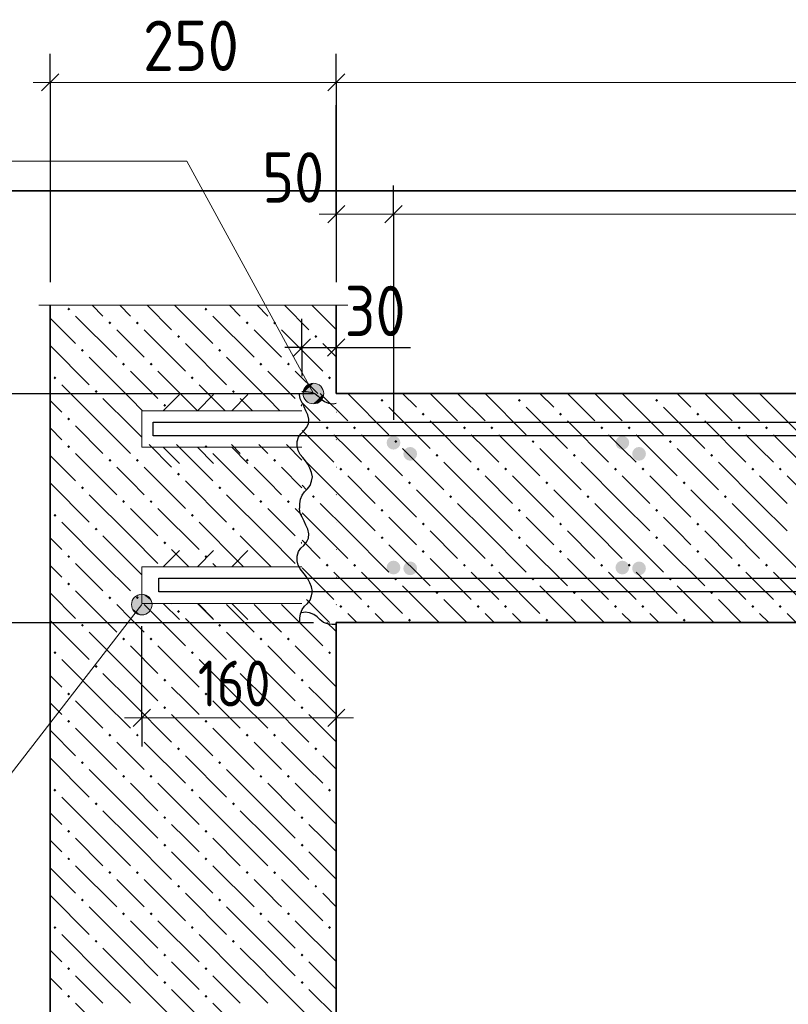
# Model space of a CAD drawing. Header units: millimetres. Extents: x -5 to 21000, y 0 to 14850.
# Tile 12 of 26: x 3063 to 4742, y 10869 to 13019. Entities that reach past the tile are written whole.
import ezdxf

# ---------------------------------------------------------------- set-up
doc = ezdxf.new("R2010")
doc.units = ezdxf.units.MM
for name, color, linetype, lineweight in [('Standard', 7, 'Continuous', 25), ('Лестница', 7, 'Continuous', 25), ('Обрамление П-обр. равн.', 7, 'Continuous', 25), ('Позиционная метка линия выноска', 7, 'Continuous', 13), ('Примечания', 7, 'Continuous', 13), ('Размерная линия_ общее', 7, 'Continuous', 13), ('Текст_ общее', 7, 'Continuous', 25), ('Фоновоя арматура Х1', 7, 'Continuous', 25)]:
    doc.layers.add(name, color=color, linetype=linetype, lineweight=lineweight)
doc.layers.add('ЖБ Лестница', color=7, linetype='Continuous', lineweight=25, true_color=0xe0e0ff)
doc.layers.add('ЖБ Стена верхний уровень', color=7, linetype='Continuous', lineweight=25, true_color=0x006e00)
doc.layers.add('Размерная выноска', color=7, linetype='Continuous')
doc.styles.add('ISOCPEUR', font='txt')

msp = doc.modelspace()

# ---------------------------------------------------------------- hatches: boundary and pattern name
at = {"layer": 'ЖБ Лестница', "linetype": 'Continuous', "lineweight": 18, "transparency": 33554687}
for points in [[(3851.5, 12187.8), (3854.7, 12191.1), (3858, 12187.8), (3854.7, 12184.6)], [(4151.5, 12187.8), (4154.7, 12191.1), (4158, 12187.8), (4154.7, 12184.6)], [(4451.5, 12187.8), (4454.7, 12191.1), (4458, 12187.8), (4454.7, 12184.6)], [(3941.5, 12157.8), (3944.7, 12161.1), (3948, 12157.8), (3944.7, 12154.6)], [(4241.5, 12157.8), (4244.7, 12161.1), (4248, 12157.8), (4244.7, 12154.6)], [(4541.5, 12157.8), (4544.7, 12161.1), (4548, 12157.8), (4544.7, 12154.6)], [(3731.5, 12127.8), (3734.7, 12131.1), (3738, 12127.8), (3734.7, 12124.6)], [(3791.5, 12127.8), (3794.7, 12131.1), (3798, 12127.8), (3794.7, 12124.6)], [(4031.5, 12127.8), (4034.7, 12131.1), (4038, 12127.8), (4034.7, 12124.6)], [(4091.5, 12127.8), (4094.7, 12131.1), (4098, 12127.8), (4094.7, 12124.6)], [(4331.5, 12127.8), (4334.7, 12131.1), (4338, 12127.8), (4334.7, 12124.6)], [(4391.5, 12127.8), (4394.7, 12131.1), (4398, 12127.8), (4394.7, 12124.6)], [(4631.5, 12127.8), (4634.7, 12131.1), (4638, 12127.8), (4634.7, 12124.6)], [(4691.5, 12127.8), (4694.7, 12131.1), (4698, 12127.8), (4694.7, 12124.6)], [(3881.5, 12097.8), (3884.7, 12101.1), (3888, 12097.8), (3884.7, 12094.6)], [(4181.5, 12097.8), (4184.7, 12101.1), (4188, 12097.8), (4184.7, 12094.6)], [(4481.5, 12097.8), (4484.7, 12101.1), (4488, 12097.8), (4484.7, 12094.6)], [(3971.5, 12067.8), (3974.7, 12071.1), (3978, 12067.8), (3974.7, 12064.6)], [(4271.5, 12067.8), (4274.7, 12071.1), (4278, 12067.8), (4274.7, 12064.6)], [(4571.5, 12067.8), (4574.7, 12071.1), (4578, 12067.8), (4574.7, 12064.6)], [(3761.5, 12037.8), (3764.7, 12041.1), (3768, 12037.8), (3764.7, 12034.6)], [(3821.5, 12037.8), (3824.7, 12041.1), (3828, 12037.8), (3824.7, 12034.6)], [(4061.5, 12037.8), (4064.7, 12041.1), (4068, 12037.8), (4064.7, 12034.6)], [(4121.5, 12037.8), (4124.7, 12041.1), (4128, 12037.8), (4124.7, 12034.6)], [(4361.5, 12037.8), (4364.7, 12041.1), (4368, 12037.8), (4364.7, 12034.6)], [(4421.5, 12037.8), (4424.7, 12041.1), (4428, 12037.8), (4424.7, 12034.6)], [(4661.5, 12037.8), (4664.7, 12041.1), (4668, 12037.8), (4664.7, 12034.6)], [(4721.5, 12037.8), (4724.7, 12041.1), (4728, 12037.8), (4724.7, 12034.6)], [(3911.5, 12007.8), (3914.7, 12011.1), (3918, 12007.8), (3914.7, 12004.6)], [(4211.5, 12007.8), (4214.7, 12011.1), (4218, 12007.8), (4214.7, 12004.6)], [(4511.5, 12007.8), (4514.7, 12011.1), (4518, 12007.8), (4514.7, 12004.6)], [(3701.5, 11977.8), (3704.7, 11981.1), (3708, 11977.8), (3704.7, 11974.6)], [(4001.5, 11977.8), (4004.7, 11981.1), (4008, 11977.8), (4004.7, 11974.6)], [(4301.5, 11977.8), (4304.7, 11981.1), (4308, 11977.8), (4304.7, 11974.6)], [(4601.5, 11977.8), (4604.7, 11981.1), (4608, 11977.8), (4604.7, 11974.6)], [(3851.5, 11947.8), (3854.7, 11951.1), (3858, 11947.8), (3854.7, 11944.6)], [(4151.5, 11947.8), (4154.7, 11951.1), (4158, 11947.8), (4154.7, 11944.6)], [(4451.5, 11947.8), (4454.7, 11951.1), (4458, 11947.8), (4454.7, 11944.6)], [(3941.5, 11917.8), (3944.7, 11921.1), (3948, 11917.8), (3944.7, 11914.6)], [(4241.5, 11917.8), (4244.7, 11921.1), (4248, 11917.8), (4244.7, 11914.6)], [(4541.5, 11917.8), (4544.7, 11921.1), (4548, 11917.8), (4544.7, 11914.6)], [(3851.5, 11887.8), (3854.7, 11891.1), (3858, 11887.8), (3854.7, 11884.6)], [(4151.5, 11887.8), (4154.7, 11891.1), (4158, 11887.8), (4154.7, 11884.6)], [(4451.5, 11887.8), (4454.7, 11891.1), (4458, 11887.8), (4454.7, 11884.6)], [(3941.5, 11857.8), (3944.7, 11861.1), (3948, 11857.8), (3944.7, 11854.6)], [(4241.5, 11857.8), (4244.7, 11861.1), (4248, 11857.8), (4244.7, 11854.6)], [(4541.5, 11857.8), (4544.7, 11861.1), (4548, 11857.8), (4544.7, 11854.6)], [(3731.5, 11827.8), (3734.7, 11831.1), (3738, 11827.8), (3734.7, 11824.6)], [(3791.5, 11827.8), (3794.7, 11831.1), (3798, 11827.8), (3794.7, 11824.6)], [(4031.5, 11827.8), (4034.7, 11831.1), (4038, 11827.8), (4034.7, 11824.6)], [(4091.5, 11827.8), (4094.7, 11831.1), (4098, 11827.8), (4094.7, 11824.6)], [(4331.5, 11827.8), (4334.7, 11831.1), (4338, 11827.8), (4334.7, 11824.6)], [(4391.5, 11827.8), (4394.7, 11831.1), (4398, 11827.8), (4394.7, 11824.6)], [(4631.5, 11827.8), (4634.7, 11831.1), (4638, 11827.8), (4634.7, 11824.6)], [(4691.5, 11827.8), (4694.7, 11831.1), (4698, 11827.8), (4694.7, 11824.6)], [(3881.5, 11797.8), (3884.7, 11801.1), (3888, 11797.8), (3884.7, 11794.6)], [(4181.5, 11797.8), (4184.7, 11801.1), (4188, 11797.8), (4184.7, 11794.6)], [(4481.5, 11797.8), (4484.7, 11801.1), (4488, 11797.8), (4484.7, 11794.6)], [(3971.5, 11767.8), (3974.7, 11771.1), (3978, 11767.8), (3974.7, 11764.6)], [(4271.5, 11767.8), (4274.7, 11771.1), (4278, 11767.8), (4274.7, 11764.6)], [(4571.5, 11767.8), (4574.7, 11771.1), (4578, 11767.8), (4574.7, 11764.6)], [(3761.5, 11737.8), (3764.7, 11741.1), (3768, 11737.8), (3764.7, 11734.6)], [(3821.5, 11737.8), (3824.7, 11741.1), (3828, 11737.8), (3824.7, 11734.6)], [(4061.5, 11737.8), (4064.7, 11741.1), (4068, 11737.8), (4064.7, 11734.6)], [(4121.5, 11737.8), (4124.7, 11741.1), (4128, 11737.8), (4124.7, 11734.6)], [(4361.5, 11737.8), (4364.7, 11741.1), (4368, 11737.8), (4364.7, 11734.6)], [(4421.5, 11737.8), (4424.7, 11741.1), (4428, 11737.8), (4424.7, 11734.6)], [(4661.5, 11737.8), (4664.7, 11741.1), (4668, 11737.8), (4664.7, 11734.6)], [(4721.5, 11737.8), (4724.7, 11741.1), (4728, 11737.8), (4724.7, 11734.6)], [(3911.5, 11707.8), (3914.7, 11711.1), (3918, 11707.8), (3914.7, 11704.6)], [(4211.5, 11707.8), (4214.7, 11711.1), (4218, 11707.8), (4214.7, 11704.6)], [(4511.5, 11707.8), (4514.7, 11711.1), (4518, 11707.8), (4514.7, 11704.6)]]:
    msp.add_hatch(color=7, dxfattribs=at).paths.add_polyline_path(points, flags=16)
at = {"layer": 'ЖБ Стена верхний уровень', "linetype": 'Continuous', "lineweight": 18, "transparency": 33554687}
for points in [[(3166.8, 12386.9), (3170, 12390.2), (3173.3, 12386.9), (3170, 12383.7)], [(3466.8, 12386.9), (3470, 12390.2), (3473.3, 12386.9), (3470, 12383.7)], [(3256.8, 12356.9), (3260, 12360.2), (3263.3, 12356.9), (3260, 12353.7)], [(3316.8, 12356.9), (3320, 12360.2), (3323.3, 12356.9), (3320, 12353.7)], [(3556.8, 12356.9), (3560, 12360.2), (3563.3, 12356.9), (3560, 12353.7)], [(3616.8, 12356.9), (3620, 12360.2), (3623.3, 12356.9), (3620, 12353.7)], [(3406.8, 12326.9), (3410, 12330.2), (3413.3, 12326.9), (3410, 12323.7)], [(3706.8, 12326.9), (3710, 12330.2), (3713.3, 12326.9), (3710, 12323.7)], [(3196.8, 12296.9), (3200, 12300.2), (3203.3, 12296.9), (3200, 12293.7)], [(3496.8, 12296.9), (3500, 12300.2), (3503.3, 12296.9), (3500, 12293.7)], [(3286.8, 12266.9), (3290, 12270.2), (3293.3, 12266.9), (3290, 12263.7)], [(3346.8, 12266.9), (3350, 12270.2), (3353.3, 12266.9), (3350, 12263.7)], [(3586.8, 12266.9), (3590, 12270.2), (3593.3, 12266.9), (3590, 12263.7)], [(3646.8, 12266.9), (3650, 12270.2), (3653.3, 12266.9), (3650, 12263.7)], [(3136.8, 12236.9), (3140, 12240.2), (3143.3, 12236.9), (3140, 12233.7)], [(3436.8, 12236.9), (3440, 12240.2), (3443.3, 12236.9), (3440, 12233.7)], [(3736.8, 12236.9), (3740, 12240.2), (3743.3, 12236.9), (3740, 12233.7)], [(3226.8, 12206.9), (3230, 12210.2), (3233.3, 12206.9), (3230, 12203.7)], [(3526.8, 12206.9), (3530, 12210.2), (3533.3, 12206.9), (3530, 12203.7)], [(3376.8, 12176.9), (3380, 12180.2), (3383.3, 12176.9), (3380, 12173.7)], [(3676.8, 12176.9), (3679.7, 12179.9), (3679.7, 12174)], [(3166.8, 12146.9), (3170, 12150.2), (3173.3, 12146.9), (3170, 12143.7)], [(3166.8, 12086.9), (3170, 12090.2), (3173.3, 12086.9), (3170, 12083.7)], [(3466.8, 12086.9), (3470, 12090.2), (3473.3, 12086.9), (3470, 12083.7)], [(3256.8, 12056.9), (3260, 12060.2), (3263.3, 12056.9), (3260, 12053.7)], [(3316.8, 12056.9), (3320, 12060.2), (3323.3, 12056.9), (3320, 12053.7)], [(3556.8, 12056.9), (3560, 12060.2), (3563.3, 12056.9), (3560, 12053.7)], [(3616.8, 12056.9), (3620, 12060.2), (3623.3, 12056.9), (3620, 12053.7)], [(3406.8, 12026.9), (3410, 12030.2), (3413.3, 12026.9), (3410, 12023.7)], [(3196.8, 11996.9), (3200, 12000.2), (3203.3, 11996.9), (3200, 11993.7)], [(3496.8, 11996.9), (3500, 12000.2), (3503.3, 11996.9), (3500, 11993.7)], [(3286.8, 11966.9), (3290, 11970.2), (3293.3, 11966.9), (3290, 11963.7)], [(3346.8, 11966.9), (3350, 11970.2), (3353.3, 11966.9), (3350, 11963.7)], [(3586.8, 11966.9), (3590, 11970.2), (3593.3, 11966.9), (3590, 11963.7)], [(3646.8, 11966.9), (3650, 11970.2), (3653.3, 11966.9), (3650, 11963.7)], [(3136.8, 11936.9), (3140, 11940.2), (3143.3, 11936.9), (3140, 11933.7)], [(3436.8, 11936.9), (3440, 11940.2), (3443.3, 11936.9), (3440, 11933.7)], [(3226.8, 11906.9), (3230, 11910.2), (3233.3, 11906.9), (3230, 11903.7)], [(3526.8, 11906.9), (3530, 11910.2), (3533.3, 11906.9), (3530, 11903.7)], [(3376.8, 11876.9), (3380, 11880.2), (3383.3, 11876.9), (3380, 11873.7)], [(3676.8, 11876.9), (3679.7, 11879.9), (3679.7, 11874)], [(3166.8, 11846.9), (3170, 11850.2), (3173.3, 11846.9), (3170, 11843.7)], [(3466.8, 11846.9), (3470, 11850.2), (3473.3, 11846.9), (3470, 11843.7)], [(3166.8, 11786.9), (3170, 11790.2), (3173.3, 11786.9), (3170, 11783.7)], [(3256.8, 11756.9), (3260, 11760.2), (3263.3, 11756.9), (3260, 11753.7)], [(3316.8, 11756.9), (3320, 11760.2), (3323.3, 11756.9), (3320, 11753.7)], [(3406.8, 11726.9), (3410, 11730.2), (3413.3, 11726.9), (3410, 11723.7)], [(3196.8, 11696.9), (3200, 11700.2), (3203.3, 11696.9), (3200, 11693.7)], [(3496.8, 11696.9), (3500, 11700.2), (3503.3, 11696.9), (3500, 11693.7)], [(3286.8, 11666.9), (3290, 11670.2), (3293.3, 11666.9), (3290, 11663.7)], [(3346.8, 11666.9), (3350, 11670.2), (3353.3, 11666.9), (3350, 11663.7)], [(3586.8, 11666.9), (3590, 11670.2), (3593.3, 11666.9), (3590, 11663.7)], [(3646.8, 11666.9), (3650, 11670.2), (3653.3, 11666.9), (3650, 11663.7)], [(3136.8, 11636.9), (3140, 11640.2), (3143.3, 11636.9), (3140, 11633.7)], [(3436.8, 11636.9), (3440, 11640.2), (3443.3, 11636.9), (3440, 11633.7)], [(3226.8, 11606.9), (3230, 11610.2), (3233.3, 11606.9), (3230, 11603.7)], [(3526.8, 11606.9), (3530, 11610.2), (3533.3, 11606.9), (3530, 11603.7)], [(3376.8, 11576.9), (3380, 11580.2), (3383.3, 11576.9), (3380, 11573.7)], [(3676.8, 11576.9), (3680, 11580.2), (3683.3, 11576.9), (3680, 11573.7)], [(3166.8, 11546.9), (3170, 11550.2), (3173.3, 11546.9), (3170, 11543.7)], [(3466.8, 11546.9), (3470, 11550.2), (3473.3, 11546.9), (3470, 11543.7)], [(3376.8, 11516.9), (3380, 11520.2), (3383.3, 11516.9), (3380, 11513.7)], [(3676.8, 11516.9), (3680, 11520.2), (3683.3, 11516.9), (3680, 11513.7)], [(3166.8, 11486.9), (3170, 11490.2), (3173.3, 11486.9), (3170, 11483.7)], [(3466.8, 11486.9), (3470, 11490.2), (3473.3, 11486.9), (3470, 11483.7)], [(3256.8, 11456.9), (3260, 11460.2), (3263.3, 11456.9), (3260, 11453.7)], [(3316.8, 11456.9), (3320, 11460.2), (3323.3, 11456.9), (3320, 11453.7)], [(3556.8, 11456.9), (3560, 11460.2), (3563.3, 11456.9), (3560, 11453.7)], [(3616.8, 11456.9), (3620, 11460.2), (3623.3, 11456.9), (3620, 11453.7)], [(3406.8, 11426.9), (3410, 11430.2), (3413.3, 11426.9), (3410, 11423.7)], [(3706.8, 11426.9), (3710, 11430.2), (3713.3, 11426.9), (3710, 11423.7)], [(3196.8, 11396.9), (3200, 11400.2), (3203.3, 11396.9), (3200, 11393.7)], [(3496.8, 11396.9), (3500, 11400.2), (3503.3, 11396.9), (3500, 11393.7)], [(3286.8, 11366.9), (3290, 11370.2), (3293.3, 11366.9), (3290, 11363.7)], [(3346.8, 11366.9), (3350, 11370.2), (3353.3, 11366.9), (3350, 11363.7)], [(3586.8, 11366.9), (3590, 11370.2), (3593.3, 11366.9), (3590, 11363.7)], [(3646.8, 11366.9), (3650, 11370.2), (3653.3, 11366.9), (3650, 11363.7)], [(3136.8, 11336.9), (3140, 11340.2), (3143.3, 11336.9), (3140, 11333.7)], [(3436.8, 11336.9), (3440, 11340.2), (3443.3, 11336.9), (3440, 11333.7)], [(3736.8, 11336.9), (3740, 11340.2), (3743.3, 11336.9), (3740, 11333.7)], [(3226.8, 11306.9), (3230, 11310.2), (3233.3, 11306.9), (3230, 11303.7)], [(3526.8, 11306.9), (3530, 11310.2), (3533.3, 11306.9), (3530, 11303.7)], [(3376.8, 11276.9), (3380, 11280.2), (3383.3, 11276.9), (3380, 11273.7)], [(3676.8, 11276.9), (3680, 11280.2), (3683.3, 11276.9), (3680, 11273.7)], [(3166.8, 11246.9), (3170, 11250.2), (3173.3, 11246.9), (3170, 11243.7)], [(3466.8, 11246.9), (3470, 11250.2), (3473.3, 11246.9), (3470, 11243.7)], [(3376.8, 11216.9), (3380, 11220.2), (3383.3, 11216.9), (3380, 11213.7)], [(3676.8, 11216.9), (3680, 11220.2), (3683.3, 11216.9), (3680, 11213.7)], [(3166.8, 11186.9), (3170, 11190.2), (3173.3, 11186.9), (3170, 11183.7)], [(3466.8, 11186.9), (3470, 11190.2), (3473.3, 11186.9), (3470, 11183.7)], [(3256.8, 11156.9), (3260, 11160.2), (3263.3, 11156.9), (3260, 11153.7)], [(3316.8, 11156.9), (3320, 11160.2), (3323.3, 11156.9), (3320, 11153.7)], [(3556.8, 11156.9), (3560, 11160.2), (3563.3, 11156.9), (3560, 11153.7)], [(3616.8, 11156.9), (3620, 11160.2), (3623.3, 11156.9), (3620, 11153.7)], [(3406.8, 11126.9), (3410, 11130.2), (3413.3, 11126.9), (3410, 11123.7)], [(3706.8, 11126.9), (3710, 11130.2), (3713.3, 11126.9), (3710, 11123.7)], [(3196.8, 11096.9), (3200, 11100.2), (3203.3, 11096.9), (3200, 11093.7)], [(3496.8, 11096.9), (3500, 11100.2), (3503.3, 11096.9), (3500, 11093.7)], [(3286.8, 11066.9), (3290, 11070.2), (3293.3, 11066.9), (3290, 11063.7)], [(3346.8, 11066.9), (3350, 11070.2), (3353.3, 11066.9), (3350, 11063.7)], [(3586.8, 11066.9), (3590, 11070.2), (3593.3, 11066.9), (3590, 11063.7)], [(3646.8, 11066.9), (3650, 11070.2), (3653.3, 11066.9), (3650, 11063.7)], [(3136.8, 11036.9), (3140, 11040.2), (3143.3, 11036.9), (3140, 11033.7)], [(3436.8, 11036.9), (3440, 11040.2), (3443.3, 11036.9), (3440, 11033.7)], [(3736.8, 11036.9), (3740, 11040.2), (3743.3, 11036.9), (3740, 11033.7)], [(3226.8, 11006.9), (3230, 11010.2), (3233.3, 11006.9), (3230, 11003.7)], [(3526.8, 11006.9), (3530, 11010.2), (3533.3, 11006.9), (3530, 11003.7)], [(3376.8, 10976.9), (3380, 10980.2), (3383.3, 10976.9), (3380, 10973.7)], [(3676.8, 10976.9), (3680, 10980.2), (3683.3, 10976.9), (3680, 10973.7)], [(3166.8, 10946.9), (3170, 10950.2), (3173.3, 10946.9), (3170, 10943.7)], [(3466.8, 10946.9), (3470, 10950.2), (3473.3, 10946.9), (3470, 10943.7)], [(3376.8, 10916.9), (3380, 10920.2), (3383.3, 10916.9), (3380, 10913.7)], [(3676.8, 10916.9), (3680, 10920.2), (3683.3, 10916.9), (3680, 10913.7)], [(3166.8, 10886.9), (3170, 10890.2), (3173.3, 10886.9), (3170, 10883.7)], [(3466.8, 10886.9), (3470, 10890.2), (3473.3, 10886.9), (3470, 10883.7)]]:
    msp.add_hatch(color=7, dxfattribs=at).paths.add_polyline_path(points, flags=16)
h = msp.add_hatch(color=7, dxfattribs=at)
h.paths.add_polyline_path([(3741.4, 11638.8), (3736.8, 11636.9), (3740, 11640.2)], flags=16)
h.paths.add_polyline_path([(3741.4, 11638.8), (3740.4, 11634.1), (3743.3, 11636.9)])
h.paths.add_polyline_path([(3741.4, 11638.8), (3740.4, 11634.1), (3740, 11633.7), (3736.8, 11636.9)], flags=16)
at = {"layer": 'Позиционная метка линия выноска', "linetype": 'Continuous', "lineweight": 13, "transparency": 33554687}
for points in [[(3705.3, 12225.2), (3685.6, 12214.4), (3682.4, 12203.4)], [(3705.3, 12225.2), (3682.4, 12203.4), (3716.3, 12222)], [(3716.3, 12222), (3682.4, 12203.4), (3685, 12192)], [(3716.3, 12222), (3685, 12192), (3724.5, 12213.6)], [(3724.5, 12213.6), (3685, 12192), (3693.1, 12183.7)], [(3685.6, 12214.4), (3705.3, 12225.2), (3694, 12222.6)], [(3724.5, 12213.6), (3693.1, 12183.7), (3727.1, 12202.2)], [(3727.1, 12202.2), (3693.1, 12183.7), (3704.1, 12180.4)], [(3727.1, 12202.2), (3704.1, 12180.4), (3723.9, 12191.2)], [(3723.9, 12191.2), (3704.1, 12180.4), (3715.5, 12183.1)]]:
    msp.add_hatch(color=7, dxfattribs=at).paths.add_polyline_path(points)
at = {"layer": 'Текст_ общее', "linetype": 'Continuous', "lineweight": 13, "transparency": 33554687}
for points in [[(3351.9, 11739.1), (3321.3, 11762.8), (3312, 11755.8)], [(3350.5, 11750.4), (3332.7, 11764.2), (3321.3, 11762.8)], [(3350.5, 11750.4), (3321.3, 11762.8), (3351.9, 11739.1)], [(3332.7, 11764.2), (3350.5, 11750.4), (3343.5, 11759.8)], [(3347.5, 11728.2), (3312, 11755.8), (3307.6, 11745)], [(3347.5, 11728.2), (3307.6, 11745), (3338.1, 11721.3)], [(3338.1, 11721.3), (3307.6, 11745), (3309, 11733.6)], [(3351.9, 11739.1), (3312, 11755.8), (3347.5, 11728.2)], [(3338.1, 11721.3), (3309, 11733.6), (3326.8, 11719.8)], [(3326.8, 11719.8), (3309, 11733.6), (3316, 11724.2)]]:
    msp.add_hatch(color=7, dxfattribs=at).paths.add_polyline_path(points)
at = {"layer": 'Фоновоя арматура Х1', "linetype": 'Continuous', "lineweight": 35, "transparency": 33554687}
for points in [[(3894.7, 12095.3), (3893.6, 12101.1), (3890.3, 12105.9), (3885.5, 12109.2), (3879.7, 12110.3), (3874, 12109.2), (3869.1, 12105.9), (3865.9, 12101.1), (3864.7, 12095.3), (3865.9, 12089.6), (3869.1, 12084.7), (3874, 12081.5), (3879.7, 12080.3), (3885.5, 12081.5), (3890.3, 12084.7), (3893.6, 12089.6)], [(4394.7, 12095.3), (4393.6, 12101.1), (4390.3, 12105.9), (4385.5, 12109.2), (4379.7, 12110.3), (4374, 12109.2), (4369.1, 12105.9), (4365.9, 12101.1), (4364.7, 12095.3), (4365.9, 12089.6), (4369.1, 12084.7), (4374, 12081.5), (4379.7, 12080.3), (4385.5, 12081.5), (4390.3, 12084.7), (4393.6, 12089.6)], [(3931.2, 12071.1), (3930.1, 12076.8), (3926.8, 12081.7), (3922, 12084.9), (3916.2, 12086.1), (3910.5, 12084.9), (3905.6, 12081.7), (3902.4, 12076.8), (3901.2, 12071.1), (3902.4, 12065.3), (3905.6, 12060.5), (3910.5, 12057.2), (3916.2, 12056.1), (3922, 12057.2), (3926.8, 12060.5), (3930.1, 12065.3)], [(4431.2, 12071.1), (4430.1, 12076.8), (4426.8, 12081.7), (4422, 12084.9), (4416.2, 12086.1), (4410.5, 12084.9), (4405.6, 12081.7), (4402.4, 12076.8), (4401.2, 12071.1), (4402.4, 12065.3), (4405.6, 12060.5), (4410.5, 12057.2), (4416.2, 12056.1), (4422, 12057.2), (4426.8, 12060.5), (4430.1, 12065.3)], [(3894.7, 11822.8), (3893.6, 11828.6), (3890.3, 11833.4), (3885.5, 11836.7), (3879.7, 11837.8), (3874, 11836.7), (3869.1, 11833.4), (3865.9, 11828.6), (3864.7, 11822.8), (3865.9, 11817.1), (3869.1, 11812.2), (3874, 11809), (3879.7, 11807.8), (3885.5, 11809), (3890.3, 11812.2), (3893.6, 11817.1)], [(3931.2, 11821.1), (3930.1, 11826.8), (3926.8, 11831.7), (3922, 11834.9), (3916.2, 11836.1), (3910.5, 11834.9), (3905.6, 11831.7), (3902.4, 11826.8), (3901.2, 11821.1), (3902.4, 11815.3), (3905.6, 11810.5), (3910.5, 11807.2), (3916.2, 11806.1), (3922, 11807.2), (3926.8, 11810.5), (3930.1, 11815.3)], [(4394.7, 11822.8), (4393.6, 11828.6), (4390.3, 11833.4), (4385.5, 11836.7), (4379.7, 11837.8), (4374, 11836.7), (4369.1, 11833.4), (4365.9, 11828.6), (4364.7, 11822.8), (4365.9, 11817.1), (4369.1, 11812.2), (4374, 11809), (4379.7, 11807.8), (4385.5, 11809), (4390.3, 11812.2), (4393.6, 11817.1)], [(4431.2, 11821.1), (4430.1, 11826.8), (4426.8, 11831.7), (4422, 11834.9), (4416.2, 11836.1), (4410.5, 11834.9), (4405.6, 11831.7), (4402.4, 11826.8), (4401.2, 11821.1), (4402.4, 11815.3), (4405.6, 11810.5), (4410.5, 11807.2), (4416.2, 11806.1), (4422, 11807.2), (4426.8, 11810.5), (4430.1, 11815.3)]]:
    msp.add_hatch(color=7, dxfattribs=at).paths.add_polyline_path(points)

# ---------------------------------------------------------------- linework, layer by layer
at = {"color": 7, "linetype": 'Continuous', "lineweight": 25, "transparency": 33554687}
msp.add_lwpolyline([(3354.7, 12140.3), (6591.7, 12140.3), (6597.3, 12140.1), (6603, 12139.5), (6608.7, 12138.7), (6614.3, 12137.5), (6619.9, 12136), (6625.3, 12134.3), (6630.7, 12132.2), (6635.8, 12129.9), (13328.5, 8783.5), (13315.1, 8756.7), (6623, 12102.8), (6619.1, 12104.5), (6615.3, 12106), (6611.4, 12107.3), (6607.4, 12108.3), (6603.4, 12109.1), (6599.4, 12109.7), (6595.2, 12110.1), (6591, 12110.3), (3354.7, 12110.3), (3354.7, 12140.3)], dxfattribs=at)
at = {"layer": 'Standard', "color": 7, "linetype": 'Continuous', "lineweight": -3, "transparency": 33554687}
for p, q in [((3679.7, 12303), (3679.7, 12365.5)), ((3754.4, 12303), (3754.4, 12365.5)), ((3679.7, 12303), (3642.2, 12303)), ((3679.7, 12303), (3679.7, 12240.5)), ((3679.7, 12303), (3679.7, 12252.8)), ((3679.7, 12303), (3754.4, 12303)), ((3754.4, 12303), (3754.4, 12240.5)), ((3754.4, 12303), (3754.4, 12252.8)), ((3754.4, 12303), (3791.9, 12303))]:
    msp.add_line(p, q, dxfattribs=at)
at = {"layer": 'Standard', "color": 7, "linetype": 'Continuous', "lineweight": 25, "transparency": 33554687}
for p, q in [((3661, 12284.2), (3698.5, 12321.8)), ((3735.6, 12284.2), (3773.1, 12321.8))]:
    msp.add_line(p, q, dxfattribs=at)
at = {"layer": 'Standard', "color": 7, "linetype": 'Continuous', "lineweight": 13, "transparency": 33554687}
for p, q in [((3376.4, 12165.3), (3411.8, 12200.7)), ((3451.4, 12165.3), (3486.8, 12200.7)), ((3526.4, 12165.3), (3561.8, 12200.7)), ((3376.4, 12085.3), (3411.8, 12050)), ((3451.4, 12085.3), (3486.8, 12050)), ((3526.4, 12085.3), (3561.8, 12050)), ((3376.4, 11824.6), (3411.8, 11860)), ((3451.4, 11824.6), (3486.8, 11860)), ((3526.4, 11824.6), (3561.8, 11860)), ((3376.4, 11744.6), (3411.8, 11709.3)), ((3451.4, 11744.6), (3486.8, 11709.3)), ((3526.4, 11744.6), (3561.8, 11709.3))]:
    msp.add_line(p, q, dxfattribs=at)
at = {"layer": 'Standard', "color": 254, "linetype": 'Continuous', "lineweight": 35, "true_color": 0xc4c4ff, "transparency": 33554687}
msp.add_lwpolyline([(2523.3, 6110.3), (14114.3, 6110.3), (14114.3, 12645.5), (2523.3, 12645.5), (2523.3, 6110.3)], dxfattribs=at)
at = {"layer": 'Standard', "color": 7, "linetype": 'Continuous', "lineweight": 13, "transparency": 33554687}
for points in [[(3679.7, 12165.3), (3329.7, 12165.3), (3329.7, 12085.3), (3679.7, 12085.3)], [(3679.7, 11824.6), (3329.7, 11824.6), (3329.7, 11744.6), (3679.7, 11744.6)]]:
    msp.add_lwpolyline(points, dxfattribs=at)
at = {"layer": 'ЖБ Лестница', "color": 9, "linetype": 'Continuous', "lineweight": 18, "true_color": 0xc7c7c7, "transparency": 33554687}
for p, q in [((3719.7, 12202.8), (3719.7, 12202.8)), ((3719.7, 12202.8), (3779.7, 12142.8)), ((3779.7, 12202.8), (3869.7, 12112.8)), ((3779.7, 12202.8), (3779.7, 12202.8)), ((3839.7, 12202.8), (3839.7, 12202.8)), ((3899.7, 12202.8), (3899.7, 12202.8)), ((3929.7, 12172.8), (3899.7, 12202.8)), ((3959.7, 12202.8), (4019.7, 12142.8)), ((4019.7, 12202.8), (4019.7, 12202.8)), ((4019.7, 12202.8), (4079.7, 12142.8)), ((4079.7, 12202.8), (4169.7, 12112.8)), ((4079.7, 12202.8), (4079.7, 12202.8)), ((4139.7, 12202.8), (4139.7, 12202.8)), ((4199.7, 12202.8), (4199.7, 12202.8)), ((4229.7, 12172.8), (4199.7, 12202.8)), ((4259.7, 12202.8), (4319.7, 12142.8)), ((4319.7, 12202.8), (4319.7, 12202.8)), ((4319.7, 12202.8), (4379.7, 12142.8)), ((4379.7, 12202.8), (4469.7, 12112.8)), ((4379.7, 12202.8), (4379.7, 12202.8)), ((4439.7, 12202.8), (4439.7, 12202.8)), ((4499.7, 12202.8), (4499.7, 12202.8)), ((4529.7, 12172.8), (4499.7, 12202.8)), ((4559.7, 12202.8), (4619.7, 12142.8)), ((4619.7, 12202.8), (4619.7, 12202.8)), ((4619.7, 12202.8), (4679.7, 12142.8)), ((4679.7, 12202.8), (4769.7, 12112.8)), ((4679.7, 12202.8), (4679.7, 12202.8)), ((4739.7, 12202.8), (4739.7, 12202.8)), ((3680.2, 12182.4), (3719.7, 12142.8)), ((3869.7, 12172.8), (3959.7, 12082.8)), ((4169.7, 12172.8), (4259.7, 12082.8)), ((4469.7, 12172.8), (4559.7, 12082.8)), ((3959.7, 12142.8), (4049.7, 12052.8)), ((4259.7, 12142.8), (4349.7, 12052.8)), ((4559.7, 12142.8), (4649.7, 12052.8)), ((3680.2, 12122.4), (3749.7, 12052.8)), ((3779.7, 12082.8), (3749.7, 12112.8)), ((3809.7, 12112.8), (3899.7, 12022.8)), ((4079.7, 12082.8), (4049.7, 12112.8)), ((4109.7, 12112.8), (4199.7, 12022.8)), ((4379.7, 12082.8), (4349.7, 12112.8)), ((4409.7, 12112.8), (4499.7, 12022.8)), ((4679.7, 12082.8), (4649.7, 12112.8)), ((4709.7, 12112.8), (4799.7, 12022.8)), ((3809.7, 12052.8), (3779.7, 12082.8)), ((3899.7, 12082.8), (3989.7, 11992.8)), ((4109.7, 12052.8), (4079.7, 12082.8)), ((4199.7, 12082.8), (4289.7, 11992.8)), ((4409.7, 12052.8), (4379.7, 12082.8)), ((4499.7, 12082.8), (4589.7, 11992.8)), ((4709.7, 12052.8), (4679.7, 12082.8)), ((3779.7, 11962.8), (3689.7, 12052.8)), ((4079.7, 11962.8), (3989.7, 12052.8)), ((4379.7, 11962.8), (4289.7, 12052.8)), ((4679.7, 11962.8), (4589.7, 12052.8)), ((3779.7, 12022.8), (3839.7, 11962.8)), ((3839.7, 12022.8), (3929.7, 11932.8)), ((4079.7, 12022.8), (4139.7, 11962.8)), ((4139.7, 12022.8), (4229.7, 11932.8)), ((4379.7, 12022.8), (4439.7, 11962.8)), ((4439.7, 12022.8), (4529.7, 11932.8)), ((4679.7, 12022.8), (4739.7, 11962.8)), ((4739.7, 12022.8), (4829.7, 11932.8)), ((3680.2, 12002.4), (3689.7, 11992.8)), ((4019.7, 11902.8), (3929.7, 11992.8)), ((4319.7, 11902.8), (4229.7, 11992.8)), ((4619.7, 11902.8), (4529.7, 11992.8)), ((3719.7, 11962.8), (3779.7, 11902.8)), ((3779.7, 11962.8), (3839.7, 11902.8)), ((4019.7, 11962.8), (4079.7, 11902.8)), ((4079.7, 11962.8), (4139.7, 11902.8)), ((4319.7, 11962.8), (4379.7, 11902.8)), ((4379.7, 11962.8), (4439.7, 11902.8)), ((4619.7, 11962.8), (4679.7, 11902.8)), ((4679.7, 11962.8), (4739.7, 11902.8)), ((3719.7, 11902.8), (3680.2, 11942.4)), ((3899.7, 11902.8), (3869.7, 11932.8)), ((4199.7, 11902.8), (4169.7, 11932.8)), ((4499.7, 11902.8), (4469.7, 11932.8)), ((3719.7, 11902.8), (3779.7, 11842.8)), ((3779.7, 11902.8), (3869.7, 11812.8)), ((3929.7, 11872.8), (3899.7, 11902.8)), ((3959.7, 11902.8), (4019.7, 11842.8)), ((4019.7, 11902.8), (4079.7, 11842.8)), ((4079.7, 11902.8), (4169.7, 11812.8)), ((4229.7, 11872.8), (4199.7, 11902.8)), ((4259.7, 11902.8), (4319.7, 11842.8)), ((4319.7, 11902.8), (4379.7, 11842.8)), ((4379.7, 11902.8), (4469.7, 11812.8)), ((4529.7, 11872.8), (4499.7, 11902.8)), ((4559.7, 11902.8), (4619.7, 11842.8)), ((4619.7, 11902.8), (4679.7, 11842.8)), ((4679.7, 11902.8), (4769.7, 11812.8)), ((3680.2, 11882.4), (3719.7, 11842.8)), ((3869.7, 11872.8), (3959.7, 11782.8)), ((4169.7, 11872.8), (4259.7, 11782.8)), ((4469.7, 11872.8), (4559.7, 11782.8)), ((3680.2, 11822.4), (3749.7, 11752.8)), ((3959.7, 11842.8), (4049.7, 11752.8)), ((4259.7, 11842.8), (4349.7, 11752.8)), ((4559.7, 11842.8), (4649.7, 11752.8)), ((3779.7, 11782.8), (3749.7, 11812.8)), ((3809.7, 11812.8), (3899.7, 11722.8)), ((4079.7, 11782.8), (4049.7, 11812.8)), ((4109.7, 11812.8), (4199.7, 11722.8)), ((4379.7, 11782.8), (4349.7, 11812.8)), ((4409.7, 11812.8), (4499.7, 11722.8)), ((4679.7, 11782.8), (4649.7, 11812.8)), ((4709.7, 11812.8), (4799.7, 11722.8)), ((3809.7, 11752.8), (3779.7, 11782.8)), ((3899.7, 11782.8), (3979.7, 11702.8)), ((4109.7, 11752.8), (4079.7, 11782.8)), ((4199.7, 11782.8), (4279.7, 11702.8)), ((4409.7, 11752.8), (4379.7, 11782.8)), ((4499.7, 11782.8), (4579.7, 11702.8)), ((4709.7, 11752.8), (4679.7, 11782.8)), ((3739.7, 11702.8), (3689.7, 11752.8)), ((4039.7, 11702.8), (3989.7, 11752.8)), ((4339.7, 11702.8), (4289.7, 11752.8)), ((4639.7, 11702.8), (4589.7, 11752.8)), ((3779.7, 11722.8), (3799.7, 11702.8)), ((3839.7, 11722.8), (3859.7, 11702.8)), ((4079.7, 11722.8), (4099.7, 11702.8)), ((4139.7, 11722.8), (4159.7, 11702.8)), ((4379.7, 11722.8), (4399.7, 11702.8)), ((4439.7, 11722.8), (4459.7, 11702.8)), ((4679.7, 11722.8), (4699.7, 11702.8)), ((4739.7, 11722.8), (4759.7, 11702.8))]:
    msp.add_line(p, q, dxfattribs=at)
at = {"layer": 'ЖБ Лестница', "color": 7, "linetype": 'Continuous', "lineweight": 35, "transparency": 33554687}
for p, q in [((7379.3, 12202.8), (3754.7, 12202.8)), ((3754.7, 11702.8), (6629.3, 11702.8))]:
    msp.add_line(p, q, dxfattribs=at)
at = {"layer": 'ЖБ Стена верхний уровень', "color": 7, "linetype": 'Continuous', "lineweight": 35, "transparency": 33554687}
for p, q in [((3129.7, 12395.5), (3129.7, 8702.8)), ((3754.7, 12202.8), (3754.7, 12395.5)), ((3754.7, 8702.8), (3754.7, 11702.8))]:
    msp.add_line(p, q, dxfattribs=at)
at = {"layer": 'ЖБ Стена верхний уровень', "color": 251, "linetype": 'Continuous', "lineweight": 18, "true_color": 0x575757, "transparency": 33554687}
for p, q in [((3221.5, 12395.5), (3245, 12371.9)), ((3281.5, 12395.5), (3305, 12371.9)), ((3341.5, 12395.5), (3395, 12341.9)), ((3401.5, 12395.5), (3485, 12311.9)), ((3521.5, 12395.5), (3545, 12371.9)), ((3581.5, 12395.5), (3605, 12371.9)), ((3641.5, 12395.5), (3695, 12341.9)), ((3701.5, 12395.5), (3755.2, 12341.8)), ((3130.2, 12366.8), (3185, 12311.9)), ((3185, 12371.9), (3275, 12281.9)), ((3485, 12371.9), (3575, 12281.9)), ((3305, 12311.9), (3275, 12341.9)), ((3335, 12341.9), (3425, 12251.9)), ((3605, 12311.9), (3575, 12341.9)), ((3635, 12341.9), (3725, 12251.9)), ((3130.2, 12306.8), (3215, 12221.9)), ((3335, 12281.9), (3305, 12311.9)), ((3425, 12311.9), (3515, 12221.9)), ((3635, 12281.9), (3605, 12311.9)), ((3725, 12311.9), (3755.2, 12281.8)), ((3305, 12191.9), (3215, 12281.9)), ((3605, 12191.9), (3515, 12281.9)), ((3305, 12251.9), (3365, 12191.9)), ((3365, 12251.9), (3451.6, 12165.3)), ((3605, 12251.9), (3665, 12191.9)), ((3665, 12251.9), (3714.2, 12202.8)), ((3245, 12131.9), (3155, 12221.9)), ((3511.6, 12165.3), (3455, 12221.9)), ((3755.2, 12221.8), (3755, 12221.9)), ((3245, 12191.9), (3305, 12131.9)), ((3305, 12191.9), (3331.6, 12165.3)), ((3545, 12191.9), (3571.6, 12165.3)), ((3605, 12191.9), (3631.6, 12165.3)), ((3130.2, 12186.8), (3155, 12161.9)), ((3754.7, 12162.2), (3755, 12161.9)), ((3155, 12101.9), (3130.2, 12126.8)), ((3185, 12131.9), (3245, 12071.9)), ((3245, 12131.9), (3305, 12071.9)), ((3305, 12131.9), (3329.7, 12107.2)), ((3755, 12101.9), (3754.7, 12102.2)), ((3345.7, 12091.3), (3395, 12041.9)), ((3405.7, 12091.3), (3485, 12011.9)), ((3525.7, 12091.3), (3545, 12071.9)), ((3585.7, 12091.3), (3605, 12071.9)), ((3645.7, 12091.3), (3679.7, 12057.2)), ((3130.2, 12066.8), (3185, 12011.9)), ((3185, 12071.9), (3275, 11981.9)), ((3485, 12071.9), (3575, 11981.9)), ((3305, 12011.9), (3275, 12041.9)), ((3335, 12041.9), (3425, 11951.9)), ((3605, 12011.9), (3575, 12041.9)), ((3635, 12041.9), (3679.7, 11997.2)), ((3754.7, 12042.2), (3755.2, 12041.8)), ((3130.2, 12006.8), (3215, 11921.9)), ((3335, 11981.9), (3305, 12011.9)), ((3425, 12011.9), (3515, 11921.9)), ((3635, 11981.9), (3605, 12011.9)), ((3305, 11891.9), (3215, 11981.9)), ((3605, 11891.9), (3515, 11981.9)), ((3754.7, 11982.2), (3755.2, 11981.8)), ((3305, 11951.9), (3365, 11891.9)), ((3365, 11951.9), (3455, 11861.9)), ((3605, 11951.9), (3665, 11891.9)), ((3665, 11951.9), (3679.7, 11937.2)), ((3245, 11831.9), (3155, 11921.9)), ((3545, 11831.9), (3455, 11921.9)), ((3755.2, 11921.8), (3755, 11921.9)), ((3130.2, 11886.8), (3155, 11861.9)), ((3245, 11891.9), (3305, 11831.9)), ((3305, 11891.9), (3365, 11831.9)), ((3545, 11891.9), (3605, 11831.9)), ((3605, 11891.9), (3665, 11831.9)), ((3425, 11831.9), (3395, 11861.9)), ((3754.7, 11862.2), (3755, 11861.9)), ((3155, 11801.9), (3130.2, 11826.8)), ((3185, 11831.9), (3245, 11771.9)), ((3245, 11831.9), (3305, 11771.9)), ((3305, 11831.9), (3329.7, 11807.2)), ((3432.3, 11824.6), (3425, 11831.9)), ((3485, 11831.9), (3492.3, 11824.6)), ((3545, 11831.9), (3552.3, 11824.6)), ((3605, 11831.9), (3612.3, 11824.6)), ((3755, 11801.9), (3754.7, 11802.2)), ((3130.2, 11766.8), (3185, 11711.9)), ((3185, 11771.9), (3275, 11681.9)), ((3305, 11711.9), (3275, 11741.9)), ((3335, 11741.9), (3425, 11651.9)), ((3394.9, 11742), (3395, 11741.9)), ((3454.9, 11742), (3485, 11711.9)), ((3515, 11742), (3575, 11681.9)), ((3605, 11711.9), (3575, 11741.9)), ((3635, 11741.9), (3725, 11651.9)), ((3754.7, 11742.2), (3755.2, 11741.8)), ((3130.2, 11706.8), (3215, 11621.9)), ((3335, 11681.9), (3305, 11711.9)), ((3425, 11711.9), (3515, 11621.9)), ((3635, 11681.9), (3605, 11711.9)), ((3305, 11591.9), (3215, 11681.9)), ((3605, 11591.9), (3515, 11681.9)), ((3305, 11651.9), (3365, 11591.9)), ((3365, 11651.9), (3455, 11561.9)), ((3605, 11651.9), (3665, 11591.9)), ((3245, 11531.9), (3155, 11621.9)), ((3545, 11531.9), (3455, 11621.9)), ((3755.2, 11621.8), (3755, 11621.9)), ((3130.2, 11586.8), (3155, 11561.9)), ((3245, 11591.9), (3305, 11531.9)), ((3305, 11591.9), (3365, 11531.9)), ((3545, 11591.9), (3605, 11531.9)), ((3605, 11591.9), (3665, 11531.9)), ((3425, 11531.9), (3395, 11561.9)), ((3155, 11501.9), (3130.2, 11526.8)), ((3185, 11531.9), (3245, 11471.9)), ((3245, 11531.9), (3305, 11471.9)), ((3305, 11531.9), (3395, 11441.9)), ((3455, 11501.9), (3425, 11531.9)), ((3485, 11531.9), (3545, 11471.9)), ((3545, 11531.9), (3605, 11471.9)), ((3605, 11531.9), (3695, 11441.9)), ((3755, 11501.9), (3725, 11531.9)), ((3395, 11501.9), (3485, 11411.9)), ((3130.2, 11466.8), (3185, 11411.9)), ((3185, 11471.9), (3275, 11381.9)), ((3485, 11471.9), (3575, 11381.9)), ((3305, 11411.9), (3275, 11441.9)), ((3335, 11441.9), (3425, 11351.9)), ((3605, 11411.9), (3575, 11441.9)), ((3130.2, 11406.8), (3215, 11321.9)), ((3335, 11381.9), (3305, 11411.9)), ((3425, 11411.9), (3515, 11321.9)), ((3635, 11381.9), (3605, 11411.9)), ((3725, 11411.9), (3755.2, 11381.8)), ((3305, 11291.9), (3215, 11381.9)), ((3605, 11291.9), (3515, 11381.9)), ((3305, 11351.9), (3365, 11291.9)), ((3365, 11351.9), (3455, 11261.9)), ((3605, 11351.9), (3665, 11291.9)), ((3245, 11231.9), (3155, 11321.9)), ((3545, 11231.9), (3455, 11321.9)), ((3755.2, 11321.8), (3755, 11321.9)), ((3130.2, 11286.8), (3155, 11261.9)), ((3245, 11291.9), (3305, 11231.9)), ((3305, 11291.9), (3365, 11231.9)), ((3545, 11291.9), (3605, 11231.9)), ((3425, 11231.9), (3395, 11261.9)), ((3725, 11231.9), (3695, 11261.9)), ((3155, 11201.9), (3130.2, 11226.8)), ((3185, 11231.9), (3245, 11171.9)), ((3245, 11231.9), (3305, 11171.9)), ((3305, 11231.9), (3395, 11141.9)), ((3455, 11201.9), (3425, 11231.9)), ((3485, 11231.9), (3545, 11171.9)), ((3545, 11231.9), (3605, 11171.9)), ((3755, 11201.9), (3725, 11231.9)), ((3395, 11201.9), (3485, 11111.9)), ((3695, 11201.9), (3755.2, 11141.8)), ((3130.2, 11166.8), (3185, 11111.9)), ((3185, 11171.9), (3275, 11081.9)), ((3485, 11171.9), (3575, 11081.9)), ((3305, 11111.9), (3275, 11141.9)), ((3335, 11141.9), (3425, 11051.9)), ((3605, 11111.9), (3575, 11141.9)), ((3130.2, 11106.8), (3215, 11021.9)), ((3335, 11081.9), (3305, 11111.9)), ((3425, 11111.9), (3515, 11021.9)), ((3725, 11111.9), (3755.2, 11081.8)), ((3305, 10991.9), (3215, 11081.9)), ((3605, 10991.9), (3515, 11081.9)), ((3305, 11051.9), (3365, 10991.9)), ((3365, 11051.9), (3455, 10961.9)), ((3665, 11051.9), (3755, 10961.9)), ((3245, 10931.9), (3155, 11021.9)), ((3545, 10931.9), (3455, 11021.9)), ((3755.2, 11021.8), (3755, 11021.9)), ((3130.2, 10986.8), (3155, 10961.9)), ((3245, 10991.9), (3305, 10931.9)), ((3305, 10991.9), (3365, 10931.9)), ((3425, 10931.9), (3395, 10961.9)), ((3725, 10931.9), (3695, 10961.9)), ((3155, 10901.9), (3130.2, 10926.8)), ((3185, 10931.9), (3245, 10871.9)), ((3245, 10931.9), (3305, 10871.9)), ((3305, 10931.9), (3395, 10841.9)), ((3455, 10901.9), (3425, 10931.9)), ((3485, 10931.9), (3545, 10871.9)), ((3605, 10931.9), (3695, 10841.9)), ((3755, 10901.9), (3725, 10931.9)), ((3395, 10901.9), (3485, 10811.9)), ((3695, 10901.9), (3755.2, 10841.8)), ((3185, 10871.9), (3275, 10781.9))]:
    msp.add_line(p, q, dxfattribs=at)
for points in [[(3734.2, 11702.8), (3751.2, 11685.8), (3751.2, 11685.8), (3755.2, 11681.8)], [(3665, 11651.9), (3730.5, 11586.4), (3730.5, 11586.4), (3755, 11561.9)], [(3725, 11531.9), (3720.2, 11536.8), (3720.2, 11536.8), (3695, 11561.9)], [(3695, 11501.9), (3709.8, 11487.1), (3709.8, 11487.1), (3755.2, 11441.8)], [(3635, 11441.9), (3689.2, 11387.8), (3689.2, 11387.8), (3725, 11351.9)], [(3665, 11351.9), (3678.8, 11338.1), (3678.8, 11338.1), (3755, 11261.9)], [(3605, 11291.9), (3658.1, 11238.8), (3658.1, 11238.8), (3665, 11231.9)], [(3605, 11231.9), (3647.8, 11189.2), (3647.8, 11189.2), (3695, 11141.9)], [(3635, 11141.9), (3637.5, 11139.5), (3637.5, 11139.5), (3725, 11051.9)], [(3635, 11081.9), (3627.1, 11089.8), (3627.1, 11089.8), (3605, 11111.9)], [(3605, 11051.9), (3616.8, 11040.2), (3616.8, 11040.2), (3665, 10991.9)], [(3545, 10991.9), (3596.1, 10940.9), (3596.1, 10940.9), (3605, 10931.9)], [(3605, 10991.9), (3606.4, 10990.5), (3606.4, 10990.5), (3665, 10931.9)], [(3545, 10931.9), (3585.8, 10891.2), (3585.8, 10891.2), (3605, 10871.9)], [(3485, 10871.9), (3565.1, 10791.9), (3565.1, 10791.9), (3575, 10781.9)]]:
    msp.add_lwpolyline(points, dxfattribs=at)
at = {"layer": 'Лестница', "color": 7, "linetype": 'Continuous', "lineweight": 25, "transparency": 33554687}
for p, q in [((7379.7, 12202.8), (3754.7, 12202.8)), ((3754.7, 11702.8), (6623.5, 11702.8))]:
    msp.add_line(p, q, dxfattribs=at)
at = {"layer": 'Обрамление П-обр. равн.', "color": 38, "linetype": 'Continuous', "lineweight": 25, "true_color": 0x5f1e0f, "transparency": 33554687}
msp.add_lwpolyline([(8395.7, 11208.2), (7288, 11762.1), (7284.2, 11763.8), (7280.3, 11765.3), (7276.4, 11766.6), (7272.4, 11767.6), (7268.4, 11768.5), (7264.3, 11769.1), (7260.2, 11769.5), (7256, 11769.6), (3367.2, 11769.6), (3367.2, 11799.6), (7256.7, 11799.6), (7262.3, 11799.4), (7268, 11798.9), (7273.7, 11798), (7279.3, 11796.8), (7284.9, 11795.4), (7290.3, 11793.6), (7295.7, 11791.5), (7300.8, 11789.2), (8409.2, 11235), (8395.7, 11208.2)], dxfattribs=at)
at = {"layer": 'Позиционная метка линия выноска', "color": 7, "linetype": 'Continuous', "lineweight": 13, "transparency": 33554687}
for p, q in [((2145.5, 12710), (3312.8, 12710)), ((2145.5, 12710), (3428, 12710)), ((3428, 12710), (3704.7, 12202.8)), ((3694, 12222.6), (3694, 12222.6)), ((3724.5, 12213.6), (3724.5, 12213.6)), ((3685, 12192), (3685, 12192)), ((3715.5, 12183.1), (3715.5, 12183.1))]:
    msp.add_line(p, q, dxfattribs=at)
msp.add_circle((3704.7, 12202.8), 22.5, dxfattribs=at)
at = {"layer": 'Примечания', "color": 7, "linetype": 'Continuous', "lineweight": 25, "transparency": 33554687}
msp.add_line((3675.4, 12202.8), (3675.4, 12202.8), dxfattribs=at)
for points in [[(3675.4, 11952.8), (3675.2, 11962.1), (3676.7, 11972.1), (3680, 11981.1), (3685.4, 11988.3), (3691.9, 11994.6), (3697.4, 12001.8), (3700.7, 12011.1), (3702.6, 12020.8), (3700.4, 12030.6), (3696.9, 12039.6), (3692.9, 12048.3), (3687.5, 12055.8), (3681.8, 12062.8), (3676.1, 12069.8), (3671.6, 12078.3), (3669.2, 12087.8), (3669.5, 12097.8), (3672.2, 12107.6), (3677.5, 12114.8), (3683.8, 12121.3), (3689.5, 12128.3), (3693.7, 12136.8), (3694.7, 12146.8), (3692.3, 12156.6), (3688.5, 12165.3), (3684.2, 12173.8), (3680.1, 12182.6), (3676.1, 12191.1), (3674.2, 12200.8), (3674, 12202.8)], [(3679.7, 12207.2), (3689, 12207.3), (3699, 12205.9), (3708, 12202.6), (3715.2, 12197.1), (3721.5, 12190.6), (3728.7, 12185.2), (3738, 12181.9), (3747.7, 12179.9), (3754.7, 12181.5)], [(3675.4, 11702.8), (3675.2, 11712.1), (3676.7, 11722.1), (3680, 11731.1), (3685.4, 11738.3), (3691.9, 11744.6), (3697.4, 11751.8), (3700.7, 11761.1), (3702.6, 11770.8), (3700.4, 11780.6), (3696.9, 11789.6), (3692.9, 11798.3), (3687.5, 11805.8), (3681.8, 11812.8), (3676.1, 11819.8), (3671.6, 11828.3), (3669.2, 11837.8), (3669.5, 11847.8), (3672.2, 11857.6), (3677.5, 11864.8), (3683.8, 11871.3), (3689.5, 11878.3), (3693.7, 11886.8), (3694.7, 11896.8), (3692.3, 11906.6), (3688.5, 11915.3), (3684.2, 11923.8), (3680.1, 11932.6), (3676.1, 11941.1), (3674.2, 11950.8), (3674, 11952.8)], [(3754.7, 11698.4), (3745.5, 11698.3), (3735.5, 11699.8), (3726.5, 11703.1), (3719.2, 11708.5), (3713, 11715), (3705.7, 11720.4), (3696.5, 11723.8), (3686.7, 11725.7), (3679.7, 11724.1)]]:
    msp.add_lwpolyline(points, dxfattribs=at)
at = {"layer": 'Размерная выноска', "color": 7, "linetype": 'Continuous', "lineweight": 13, "transparency": 33554687}
msp.add_line((3104.7, 12395.5), (3779.7, 12395.5), dxfattribs=at)
at = {"layer": 'Размерная выноска', "color": 7, "linetype": 'Continuous', "lineweight": -3, "transparency": 33554687}
msp.add_line((3754.4, 12303), (3916.9, 12303), dxfattribs=at)
at = {"layer": 'Размерная линия_ общее', "color": 253, "linetype": 'Continuous', "lineweight": -3, "true_color": 0xa0a0a0, "transparency": 33554687}
for p, q in [((3129.7, 12881.9), (3129.7, 12944.4)), ((3754.7, 12881.9), (3754.7, 12944.4)), ((3129.7, 12881.9), (3129.7, 12819.4)), ((3129.7, 12881.9), (3129.7, 12445.5)), ((3754.7, 12881.9), (3754.7, 12819.4)), ((3754.7, 12881.9), (3754.7, 12445.5)), ((3754.7, 12594.5), (3754.7, 12657)), ((3879.7, 12594.5), (3879.7, 12657)), ((3754.7, 12594.5), (3754.7, 12532)), ((3879.7, 12594.5), (3879.7, 12532)), ((3879.7, 12594.5), (3879.7, 12145.3)), ((2673.3, 12202.8), (3704.7, 12202.8)), ((2673.3, 11702.8), (3704.7, 11702.8)), ((3329.7, 11494.7), (3329.7, 11694.6)), ((3329.7, 11494.7), (3329.7, 11557.2)), ((3754.7, 11494.7), (3754.7, 11557.2)), ((3329.7, 11494.7), (3329.7, 11432.2)), ((3754.7, 11494.7), (3754.7, 11432.2)), ((3754.7, 11494.7), (3754.7, 11494.7))]:
    msp.add_line(p, q, dxfattribs=at)
at = {"layer": 'Размерная линия_ общее', "color": 7, "linetype": 'Continuous', "lineweight": 25, "transparency": 33554687}
for p, q in [((3111, 12863.2), (3148.5, 12900.7)), ((3736, 12863.2), (3773.5, 12900.7)), ((3736, 12575.7), (3773.5, 12613.2)), ((3861, 12575.7), (3898.5, 12613.2)), ((3311, 11475.9), (3348.5, 11513.4)), ((3736, 11475.9), (3773.5, 11513.4))]:
    msp.add_line(p, q, dxfattribs=at)
at = {"layer": 'Размерная линия_ общее', "color": 7, "linetype": 'Continuous', "lineweight": 13, "transparency": 33554687}
for p, q in [((3129.7, 12881.9), (3092.2, 12881.9)), ((3129.7, 12881.9), (3754.7, 12881.9)), ((3754.7, 12881.9), (7379.7, 12881.9)), ((3754.7, 12594.5), (3717.2, 12594.5)), ((3754.7, 12594.5), (3879.7, 12594.5)), ((3879.7, 12594.5), (6379.7, 12594.5)), ((3329.7, 11494.7), (3292.2, 11494.7)), ((3329.7, 11494.7), (3754.7, 11494.7)), ((3754.7, 11494.7), (3792.2, 11494.7))]:
    msp.add_line(p, q, dxfattribs=at)
at = {"layer": 'Размерная линия_ общее', "color": 253, "linetype": 'Continuous', "lineweight": -3, "true_color": 0xa0a0a0, "transparency": 33554687}
msp.add_lwpolyline([(3754.7, 12594.5), (3754.7, 12603), (3754.7, 12603), (3754.7, 12603), (3754.7, 12603), (3754.7, 12603.2), (3754.7, 12603.2), (3754.7, 12638.7), (3754.7, 12638.7), (3754.7, 12831.9)], dxfattribs=at)
at = {"layer": 'Текст_ общее', "color": 7, "linetype": 'Continuous', "lineweight": 13, "transparency": 33554687}
for p, q in [((3343.5, 11759.8), (3343.5, 11759.8)), ((3312, 11755.8), (3312, 11755.8)), ((3316, 11724.2), (3316, 11724.2)), ((3347.5, 11728.2), (3347.5, 11728.2))]:
    msp.add_line(p, q, dxfattribs=at)
msp.add_lwpolyline([(3329.7, 11742), (2897.6, 11184.4), (1522.6, 11184.4)], dxfattribs=at)
msp.add_circle((3329.7, 11742), 22.5, dxfattribs=at)

# ---------------------------------------------------------------- texts
at = {"layer": 'Standard', "color": 7, "linetype": 'Continuous', "lineweight": 25, "transparency": 33554687, "insert": (3773.1, 12328), "char_height": 110, "width": 201.966, "attachment_point": 7, "style": 'ISOCPEUR'}
msp.add_mtext('\\W0.87;30', dxfattribs=at)
at = {"layer": 'Размерная линия_ общее', "color": 7, "linetype": 'Continuous', "lineweight": 25, "transparency": 33554687, "char_height": 110, "attachment_point": 7, "style": 'ISOCPEUR'}
for s, insert, width in [('\\W0.91;250', (3332.2, 12906.9), 280.998), ('\\W0.87;50', (3593, 12619.5), 201.966)]:
    msp.add_mtext(s, dxfattribs=dict(at, insert=insert, width=width))
at = {"layer": 'Размерная линия_ общее', "color": 7, "linetype": 'Continuous', "lineweight": 18, "transparency": 33554687, "insert": (3452.2, 11519.7), "char_height": 100, "width": 231.166, "attachment_point": 7, "style": 'ISOCPEUR'}
msp.add_mtext('\\W0.83;160', dxfattribs=at)

doc.saveas('drawing.dxf')
